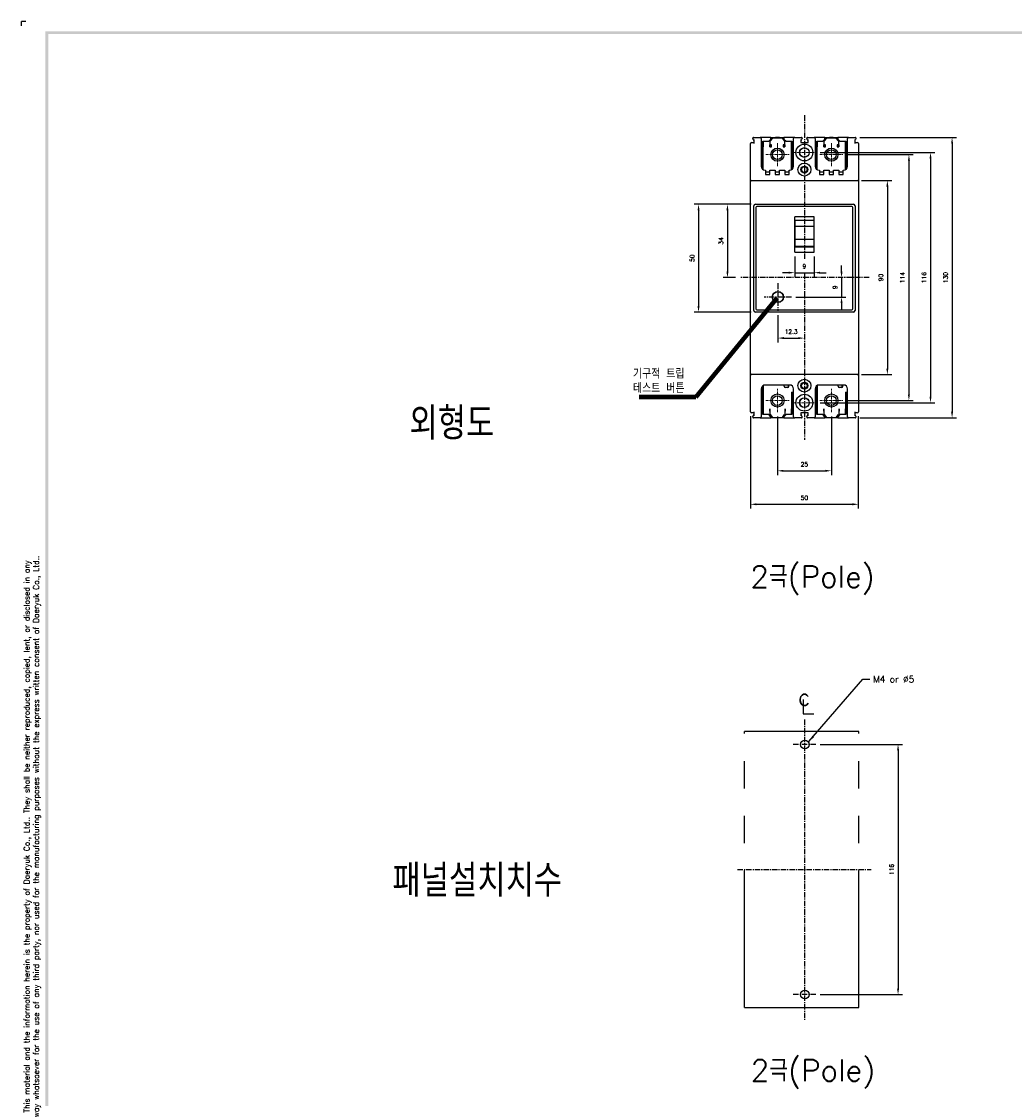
# Model space of a CAD drawing. Extents: x -26 to 1050, y -162 to 594.
# Tile 2 of 5: x -26 to 434, y 94 to 594. Entities that reach past the tile are written whole.
import ezdxf

# ---------------------------------------------------------------- set-up
doc = ezdxf.new("R2010")
doc.units = 0
doc.header["$MEASUREMENT"] = 0
doc.linetypes.add('CENTER', pattern=[2, 1.25, -0.25, 0.25, -0.25])
doc.linetypes.add('PHANTOMX2', pattern=[127, 63.5, -12.7, 12.7, -12.7, 12.7, -12.7])
doc.layers.get('0').update_dxf_attribs({"linetype": 'CONTINUOUS'})
for name, color, linetype in [('cen', 1, 'CENTER'), ('di', 3, 'CONTINUOUS'), ('DIM', 3, 'CONTINUOUS'), ('dwg', 7, 'CONTINUOUS'), ('NOTE', 4, 'CONTINUOUS'), ('ph', 6, 'PHANTOMX2')]:
    doc.layers.add(name, color=color, linetype=linetype)
doc.styles.add('K25', font='TXT', dxfattribs={"width": 0.9, "height": 2.5, "bigfont": 'TBHAN'})
doc.styles.add('KIM', font='ROMANS.shx', dxfattribs={"height": 5, "bigfont": 'GSG1.shx'})
doc.styles.get("Standard").update_dxf_attribs({"font": 'romans.shx', "height": 2, "bigfont": 'hgs.shx'})
doc.dimstyles.get("Standard").update_dxf_attribs({"dimscale": 0, "dimtxt": 2, "dimasz": 2, "dimexe": 0.5, "dimexo": 0.5, "dimgap": 1, "dimtad": 1, "dimdsep": 46, "dimtxsty": 'Standard', "dimcen": 0, "dimclrd": 3, "dimclre": 3, "dimclrt": 3, "dimadec": 0, "dimazin": 2, "dimtp": 0.1, "dimtm": 0.1, "dimtfac": 1, "dimtmove": 0, "dimatfit": 3, "dimfxl": 0, "dimtolj": 1, "dimarcsym": 0})
doc.dimstyles.new('STANDARD$0', dxfattribs={"dimtxt": 5, "dimasz": 5, "dimexe": 1, "dimexo": 2, "dimgap": 2, "dimtad": 1, "dimdec": 4, "dimzin": 12, "dimdsep": 46, "dimtxsty": 'KIM', "dimcen": -1, "dimdle": 0.1, "dimadec": 0, "dimazin": 0, "dimtfac": 1, "dimtdec": 4, "dimtmove": 0, "dimatfit": 3, "dimfxl": 0, "dimtolj": 1, "dimtzin": 0, "dimarcsym": 0})

# ---------------------------------------------------------------- blocks, each defined once
blk = doc.blocks.new('*D159')
at = {"layer": 'di'}
for p, q in [((343.74, 258.4), (381.8, 258.4)), ((379.8, 255.6), (379.8, 145.2)), ((343.74, 142.4), (381.8, 142.4))]:
    blk.add_line(p, q, dxfattribs=at)
for points in [[(379.34, 255.6), (380.27, 255.6), (379.8, 258.4)], [(379.34, 145.2), (380.27, 145.2), (379.8, 142.4)]]:
    blk.add_solid(points, dxfattribs=at)
at = {"layer": 'di', "insert": (376.8, 200.4), "char_height": 2, "attachment_point": 5, "rotation": 90}
blk.add_mtext('\\A1;116', dxfattribs=at)
blk = doc.blocks.new('*D137')
at = {"layer": 'di'}
for p, q in [((323.89, 410.46), (323.89, 383.26)), ((348.89, 410.46), (348.89, 383.26)), ((326.69, 385.26), (346.09, 385.26))]:
    blk.add_line(p, q, dxfattribs=at)
for points in [[(326.69, 385.72), (326.69, 384.79), (323.89, 385.26)], [(346.09, 385.72), (346.09, 384.79), (348.89, 385.26)]]:
    blk.add_solid(points, dxfattribs=at)
at = {"layer": 'di', "insert": (336.39, 388.26), "char_height": 2, "attachment_point": 5}
blk.add_mtext('\\A1;25', dxfattribs=at)
blk = doc.blocks.new('*D138')
at = {"layer": 'di'}
for p, q in [((311.39, 410.63), (311.39, 367.72)), ((361.39, 410.63), (361.39, 367.72)), ((314.19, 369.72), (358.59, 369.72))]:
    blk.add_line(p, q, dxfattribs=at)
for points in [[(314.19, 370.19), (314.19, 369.25), (311.39, 369.72)], [(358.59, 370.19), (358.59, 369.25), (361.39, 369.72)]]:
    blk.add_solid(points, dxfattribs=at)
at = {"layer": 'di', "insert": (336.39, 372.72), "char_height": 2, "attachment_point": 5}
blk.add_mtext('\\A1;50', dxfattribs=at)
blk = doc.blocks.new('*D139')
at = {"layer": 'di'}
for p, q in [((362.89, 519.83), (376.85, 519.83)), ((374.85, 517.03), (374.85, 432.63)), ((362.89, 429.83), (376.85, 429.83))]:
    blk.add_line(p, q, dxfattribs=at)
for points in [[(374.38, 517.03), (375.31, 517.03), (374.85, 519.83)], [(374.38, 432.63), (375.31, 432.63), (374.85, 429.83)]]:
    blk.add_solid(points, dxfattribs=at)
at = {"layer": 'di', "insert": (371.85, 474.83), "char_height": 2, "attachment_point": 5, "rotation": 90}
blk.add_mtext('\\A1;90', dxfattribs=at)
blk = doc.blocks.new('*D140')
at = {"layer": 'di'}
for p, q in [((362.03, 539.83), (406.85, 539.83)), ((404.85, 537.03), (404.85, 412.63)), ((362.03, 409.83), (406.85, 409.83))]:
    blk.add_line(p, q, dxfattribs=at)
for points in [[(404.38, 537.03), (405.31, 537.03), (404.85, 539.83)], [(404.38, 412.63), (405.31, 412.63), (404.85, 409.83)]]:
    blk.add_solid(points, dxfattribs=at)
at = {"layer": 'di', "insert": (401.85, 474.83), "char_height": 2, "attachment_point": 5, "rotation": 90}
blk.add_mtext('\\A1;130', dxfattribs=at)
blk = doc.blocks.new('*D147')
at = {"layer": 'di'}
for p, q in [((353.62, 477.63), (353.62, 480.43)), ((353.62, 474.83), (353.62, 465.83)), ((332.46, 465.83), (355.62, 465.83)), ((353.62, 463.03), (353.62, 460.23))]:
    blk.add_line(p, q, dxfattribs=at)
for points in [[(353.15, 477.63), (354.09, 477.63), (353.62, 474.83)], [(353.15, 463.03), (354.09, 463.03), (353.62, 465.83)]]:
    blk.add_solid(points, dxfattribs=at)
at = {"layer": 'di', "insert": (350.62, 470.33), "char_height": 2, "attachment_point": 5, "rotation": 90}
blk.add_mtext('\\A1;9', dxfattribs=at)
blk = doc.blocks.new('*D148')
at = {"layer": 'di'}
for p, q in [((324.09, 457.47), (324.09, 444.78)), ((326.89, 446.78), (333.59, 446.78))]:
    blk.add_line(p, q, dxfattribs=at)
for points in [[(326.89, 447.25), (326.89, 446.31), (324.09, 446.78)], [(333.59, 447.25), (333.59, 446.31), (336.39, 446.78)]]:
    blk.add_solid(points, dxfattribs=at)
at = {"layer": 'di', "insert": (330.24, 449.78), "char_height": 2, "attachment_point": 5}
blk.add_mtext('\\A1;12.3', dxfattribs=at)
blk = doc.blocks.new('*D149')
at = {"layer": 'di'}
for p, q in [((311.69, 508.83), (298.72, 508.83)), ((300.72, 506.03), (300.72, 477.63)), ((304.39, 474.83), (298.72, 474.83))]:
    blk.add_line(p, q, dxfattribs=at)
for points in [[(300.25, 506.03), (301.19, 506.03), (300.72, 508.83)], [(300.25, 477.63), (301.19, 477.63), (300.72, 474.83)]]:
    blk.add_solid(points, dxfattribs=at)
at = {"layer": 'di', "insert": (297.72, 491.83), "char_height": 2, "attachment_point": 5, "rotation": 90}
blk.add_mtext('\\A1;34', dxfattribs=at)
blk = doc.blocks.new('*D150')
at = {"layer": 'di'}
for p, q in [((311.69, 508.83), (285.33, 508.83)), ((287.33, 506.03), (287.33, 461.63)), ((311.69, 458.83), (285.33, 458.83))]:
    blk.add_line(p, q, dxfattribs=at)
for points in [[(286.86, 506.03), (287.79, 506.03), (287.33, 508.83)], [(286.86, 461.63), (287.79, 461.63), (287.33, 458.83)]]:
    blk.add_solid(points, dxfattribs=at)
at = {"layer": 'di', "insert": (284.33, 483.83), "char_height": 2, "attachment_point": 5, "rotation": 90}
blk.add_mtext('\\A1;50', dxfattribs=at)
blk = doc.blocks.new('*D151')
at = {"layer": 'di'}
for p, q in [((356.27, 531.83), (386.85, 531.83)), ((384.85, 529.03), (384.85, 420.63)), ((356.27, 417.83), (386.85, 417.83))]:
    blk.add_line(p, q, dxfattribs=at)
for points in [[(384.38, 529.03), (385.31, 529.03), (384.85, 531.83)], [(384.38, 420.63), (385.31, 420.63), (384.85, 417.83)]]:
    blk.add_solid(points, dxfattribs=at)
at = {"layer": 'di', "insert": (381.85, 474.83), "char_height": 2, "attachment_point": 5, "rotation": 90}
blk.add_mtext('\\A1;114', dxfattribs=at)
blk = doc.blocks.new('*D152')
at = {"layer": 'di'}
for p, q in [((343.77, 532.83), (396.85, 532.83)), ((394.85, 530.03), (394.85, 419.63)), ((343.77, 416.83), (396.85, 416.83))]:
    blk.add_line(p, q, dxfattribs=at)
for points in [[(394.38, 530.03), (395.31, 530.03), (394.85, 532.83)], [(394.38, 419.63), (395.31, 419.63), (394.85, 416.83)]]:
    blk.add_solid(points, dxfattribs=at)
at = {"layer": 'di', "insert": (391.85, 474.83), "char_height": 2, "attachment_point": 5, "rotation": 90}
blk.add_mtext('\\A1;116', dxfattribs=at)
blk = doc.blocks.new('*D153')
at = {"layer": 'di'}
for p, q in [((331.89, 484.65), (331.89, 475.11)), ((340.89, 484.65), (340.89, 475.11)), ((329.09, 477.11), (326.29, 477.11)), ((331.89, 477.11), (340.89, 477.11)), ((343.69, 477.11), (346.49, 477.11))]:
    blk.add_line(p, q, dxfattribs=at)
for points in [[(329.09, 477.58), (329.09, 476.65), (331.89, 477.11)], [(343.69, 477.58), (343.69, 476.65), (340.89, 477.11)]]:
    blk.add_solid(points, dxfattribs=at)
at = {"layer": 'di', "insert": (336.39, 480.11), "char_height": 2, "attachment_point": 5}
blk.add_mtext('\\A1;9', dxfattribs=at)

msp = doc.modelspace()

# ---------------------------------------------------------------- linework, layer by layer
for p, q in [((312.756, 539.83), (315.895, 539.83)), ((320.895, 539.83), (315.895, 539.83)), ((316.395, 539.33), (316.395, 537.83)), ((321.595, 539.53), (320.595, 538.23)), ((320.895, 539.03), (320.895, 539.83)), ((320.895, 539.83), (322.695, 539.83)), ((326.195, 539.53), (321.595, 539.53)), ((322.695, 539.83), (322.995, 539.83)), ((322.995, 539.83), (322.995, 539.53)), ((324.795, 539.83), (322.995, 539.83)), ((324.795, 539.53), (324.795, 539.83)), ((324.795, 539.83), (325.095, 539.83)), ((325.095, 539.83), (326.895, 539.83)), ((327.195, 538.23), (326.195, 539.53)), ((326.895, 539.83), (326.895, 539.03)), ((331.895, 539.83), (326.895, 539.83)), ((331.395, 537.83), (331.395, 539.33)), ((331.895, 539.83), (335.033, 539.83)), ((337.756, 539.83), (340.895, 539.83)), ((345.895, 539.83), (340.895, 539.83)), ((341.395, 539.33), (341.395, 537.83)), ((346.595, 539.53), (345.595, 538.23)), ((345.895, 539.03), (345.895, 539.83)), ((345.895, 539.83), (347.695, 539.83)), ((351.195, 539.53), (346.595, 539.53)), ((347.695, 539.83), (347.995, 539.83)), ((347.995, 539.83), (347.995, 539.53)), ((349.795, 539.83), (347.995, 539.83)), ((349.795, 539.53), (349.795, 539.83)), ((349.795, 539.83), (350.095, 539.83)), ((350.095, 539.83), (351.895, 539.83)), ((352.195, 538.23), (351.195, 539.53)), ((351.895, 539.83), (351.895, 539.03)), ((356.895, 539.83), (351.895, 539.83)), ((356.395, 537.83), (356.395, 539.33)), ((356.895, 539.83), (360.033, 539.83)), ((311.395, 519.33), (311.395, 537.03)), ((311.895, 537.53), (313.095, 537.53)), ((313.095, 537.83), (313.095, 538.935)), ((313.095, 537.03), (313.095, 537.83)), ((316.395, 537.83), (316.395, 526.43)), ((317.195, 524.934), (317.195, 538.03)), ((317.195, 538.03), (319.895, 538.03)), ((317.345, 536.48), (317.195, 536.48)), ((317.195, 536.23), (317.495, 536.23)), ((317.345, 538.03), (317.345, 536.43)), ((317.495, 536.43), (317.345, 536.43)), ((317.345, 524.844), (317.345, 535.43)), ((317.495, 535.43), (317.345, 535.43)), ((317.495, 536.23), (317.495, 538.03)), ((317.495, 535.43), (317.495, 536.23)), ((319.895, 538.03), (320.895, 539.03)), ((320.395, 538.03), (319.895, 538.03)), ((320.395, 538.23), (320.395, 536.43)), ((320.595, 538.23), (320.395, 538.23)), ((321.195, 536.43), (320.395, 536.43)), ((320.395, 535.43), (320.395, 536.43)), ((320.395, 536.23), (320.395, 535.43)), ((320.395, 535.43), (321.195, 535.43)), ((321.195, 535.43), (321.195, 536.43)), ((327.395, 536.43), (326.595, 536.43)), ((326.595, 536.43), (326.595, 535.43)), ((326.595, 535.43), (327.395, 535.43)), ((326.895, 539.03), (327.895, 538.03)), ((327.395, 538.23), (327.195, 538.23)), ((327.395, 536.43), (327.395, 538.23)), ((327.895, 538.03), (327.395, 538.03)), ((327.395, 536.43), (327.395, 535.43)), ((327.395, 535.43), (327.395, 536.23)), ((327.895, 538.03), (330.595, 538.03)), ((330.295, 538.03), (330.295, 536.23)), ((330.295, 536.43), (330.445, 536.43)), ((330.295, 536.23), (330.595, 536.23)), ((330.295, 536.23), (330.295, 535.43)), ((330.295, 535.43), (330.445, 535.43)), ((330.445, 536.43), (330.445, 538.03)), ((330.595, 536.48), (330.445, 536.48)), ((330.445, 524.844), (330.445, 535.43)), ((330.595, 538.03), (330.595, 524.934)), ((331.395, 526.43), (331.395, 537.83)), ((334.695, 538.935), (334.695, 537.83)), ((334.695, 537.83), (334.695, 537.53)), ((334.695, 537.53), (338.095, 537.53)), ((338.095, 537.83), (338.095, 538.935)), ((338.095, 537.53), (338.095, 537.83)), ((341.395, 537.83), (341.395, 526.43)), ((342.195, 538.03), (344.895, 538.03)), ((342.195, 524.934), (342.195, 538.03)), ((342.345, 536.48), (342.195, 536.48)), ((342.195, 536.23), (342.495, 536.23)), ((342.345, 538.03), (342.345, 536.43)), ((342.495, 536.43), (342.345, 536.43)), ((342.345, 524.844), (342.345, 535.43)), ((342.495, 535.43), (342.345, 535.43)), ((342.495, 536.23), (342.495, 538.03)), ((342.495, 535.43), (342.495, 536.23)), ((344.895, 538.03), (345.895, 539.03)), ((345.395, 538.03), (344.895, 538.03)), ((345.395, 538.23), (345.395, 536.43)), ((345.595, 538.23), (345.395, 538.23)), ((346.195, 536.43), (345.395, 536.43)), ((345.395, 535.43), (345.395, 536.43)), ((345.395, 536.23), (345.395, 535.43)), ((345.395, 535.43), (346.195, 535.43)), ((346.195, 535.43), (346.195, 536.43)), ((352.395, 536.43), (351.595, 536.43)), ((351.595, 536.43), (351.595, 535.43)), ((351.595, 535.43), (352.395, 535.43)), ((351.895, 539.03), (352.895, 538.03)), ((352.395, 538.23), (352.195, 538.23)), ((352.395, 536.43), (352.395, 538.23)), ((352.895, 538.03), (352.395, 538.03)), ((352.395, 536.43), (352.395, 535.43)), ((352.395, 535.43), (352.395, 536.23)), ((352.895, 538.03), (355.595, 538.03)), ((355.295, 538.03), (355.295, 536.23)), ((355.295, 536.43), (355.445, 536.43)), ((355.295, 536.23), (355.595, 536.23)), ((355.295, 536.23), (355.295, 535.43)), ((355.295, 535.43), (355.445, 535.43)), ((355.445, 536.43), (355.445, 538.03)), ((355.595, 536.48), (355.445, 536.48)), ((355.445, 524.844), (355.445, 535.43)), ((355.595, 538.03), (355.595, 524.934)), ((356.395, 526.43), (356.395, 537.83)), ((359.695, 538.935), (359.695, 537.83)), ((359.695, 537.83), (359.695, 537.03)), ((359.695, 537.53), (360.895, 537.53)), ((361.395, 537.03), (361.395, 519.33)), ((318.195, 524.63), (318.395, 524.63)), ((318.395, 524.63), (318.395, 524.13)), ((320.395, 524.63), (322.895, 524.63)), ((320.395, 524.13), (320.395, 524.63)), ((322.895, 524.63), (322.895, 524.13)), ((324.895, 524.13), (324.895, 524.63)), ((324.895, 524.63), (327.395, 524.63)), ((327.395, 524.63), (327.395, 524.13)), ((329.395, 524.63), (329.595, 524.63)), ((329.395, 524.13), (329.395, 524.63)), ((343.195, 524.63), (343.395, 524.63)), ((343.395, 524.63), (343.395, 524.13)), ((345.395, 524.63), (347.895, 524.63)), ((345.395, 524.13), (345.395, 524.63)), ((347.895, 524.63), (347.895, 524.13)), ((349.895, 524.63), (352.395, 524.63)), ((349.895, 524.13), (349.895, 524.63)), ((352.395, 524.63), (352.395, 524.13)), ((354.395, 524.63), (354.595, 524.63)), ((354.395, 524.13), (354.395, 524.63)), ((311.395, 518.33), (311.395, 519.33)), ((311.895, 519.83), (360.895, 519.83)), ((318.395, 524.13), (318.395, 522.63)), ((318.395, 523.83), (318.895, 523.83)), ((318.395, 522.63), (320.395, 522.63)), ((318.895, 523.83), (319.895, 523.83)), ((319.895, 523.83), (320.395, 523.83)), ((320.395, 522.63), (320.395, 524.13)), ((322.895, 524.13), (322.895, 522.63)), ((322.895, 523.83), (323.395, 523.83)), ((322.895, 522.63), (324.895, 522.63)), ((323.395, 523.83), (324.395, 523.83)), ((324.395, 523.83), (324.895, 523.83)), ((324.895, 522.63), (324.895, 524.13)), ((327.395, 524.13), (327.395, 522.63)), ((327.395, 523.83), (327.895, 523.83)), ((327.395, 522.63), (329.395, 522.63)), ((327.895, 523.83), (328.895, 523.83)), ((328.895, 523.83), (329.395, 523.83)), ((329.395, 522.63), (329.395, 524.13)), ((343.395, 524.13), (343.395, 522.63)), ((343.395, 523.83), (343.895, 523.83)), ((343.395, 522.63), (345.395, 522.63)), ((343.895, 523.83), (344.895, 523.83)), ((344.895, 523.83), (345.395, 523.83)), ((345.395, 522.63), (345.395, 524.13)), ((347.895, 524.13), (347.895, 522.63)), ((347.895, 523.83), (348.395, 523.83)), ((347.895, 522.63), (349.895, 522.63)), ((348.395, 523.83), (349.395, 523.83)), ((349.395, 523.83), (349.895, 523.83)), ((349.895, 522.63), (349.895, 524.13)), ((352.395, 524.13), (352.395, 522.63)), ((352.395, 523.83), (352.895, 523.83)), ((352.395, 522.63), (354.395, 522.63)), ((352.895, 523.83), (353.895, 523.83)), ((353.895, 523.83), (354.395, 523.83)), ((354.395, 522.63), (354.395, 524.13)), ((361.395, 519.33), (361.395, 518.33)), ((311.395, 431.33), (311.395, 518.33)), ((361.395, 518.33), (361.395, 431.33)), ((312.895, 459.63), (312.895, 508.03)), ((313.695, 508.83), (359.095, 508.83)), ((313.895, 507.33), (313.895, 460.33)), ((358.395, 507.83), (314.395, 507.83)), ((358.895, 460.33), (358.895, 507.33)), ((359.895, 508.03), (359.895, 459.63)), ((340.895, 502.962), (331.895, 502.962)), ((331.895, 486.651), (331.895, 502.962)), ((331.895, 501.53), (340.895, 501.53)), ((331.895, 500.775), (332.095, 500.775)), ((332.045, 500.578), (331.895, 500.578)), ((332.095, 500.53), (331.895, 500.53)), ((332.045, 500.578), (332.045, 500.53)), ((332.095, 498.516), (332.095, 501.53)), ((340.695, 501.53), (340.695, 498.516)), ((340.695, 501.135), (340.895, 501.135)), ((340.895, 500.53), (340.695, 500.53)), ((340.792, 501.135), (340.792, 501.43)), ((340.895, 501.43), (340.792, 501.43)), ((340.895, 486.651), (340.895, 502.962)), ((340.695, 498.516), (332.095, 498.516)), ((332.095, 498.274), (332.095, 498.516)), ((332.095, 497.289), (332.095, 498.274)), ((332.095, 494.231), (332.095, 497.289)), ((340.695, 498.516), (340.695, 498.274)), ((340.695, 498.274), (340.695, 497.289)), ((340.695, 497.289), (340.695, 494.231)), ((331.895, 492.429), (332.095, 492.429)), ((331.895, 489.53), (332.095, 489.53)), ((332.095, 493.218), (332.095, 494.231)), ((332.095, 492.517), (332.095, 493.218)), ((340.695, 492.517), (332.095, 492.517)), ((332.095, 489.194), (332.095, 492.517)), ((340.695, 494.231), (340.695, 493.218)), ((340.695, 493.218), (340.695, 492.517)), ((340.695, 492.517), (340.695, 489.194)), ((340.695, 490.33), (340.895, 490.33)), ((340.695, 489.409), (340.895, 489.409)), ((331.895, 489.13), (340.895, 489.13)), ((331.895, 486.651), (340.895, 486.651)), ((340.695, 489.194), (332.095, 489.194)), ((332.095, 489.13), (332.095, 489.194)), ((340.895, 489.244), (340.695, 489.244)), ((340.695, 489.194), (340.695, 489.13)), ((314.395, 459.83), (358.395, 459.83)), ((359.095, 458.83), (313.695, 458.83)), ((311.395, 430.33), (311.395, 431.33)), ((311.395, 412.63), (311.395, 430.33)), ((360.895, 429.83), (311.895, 429.83)), ((361.395, 431.33), (361.395, 430.33)), ((361.395, 430.33), (361.395, 412.63)), ((317.195, 411.33), (317.195, 424.727)), ((317.345, 424.817), (317.345, 413.93)), ((329.595, 425.03), (318.195, 425.03)), ((326.995, 424.43), (326.995, 425.03)), ((328.795, 425.03), (328.795, 424.33)), ((328.795, 424.83), (329.145, 424.83)), ((328.995, 425.03), (328.995, 424.93)), ((329.145, 424.93), (328.995, 424.93)), ((329.145, 424.73), (329.145, 425.03)), ((329.145, 424.43), (329.145, 424.73)), ((342.195, 411.33), (342.195, 424.727)), ((342.345, 424.817), (342.345, 413.93)), ((354.595, 425.03), (343.195, 425.03)), ((351.995, 424.43), (351.995, 425.03)), ((353.795, 425.03), (353.795, 424.33)), ((353.795, 424.83), (354.145, 424.83)), ((353.995, 425.03), (353.995, 424.93)), ((354.145, 424.93), (353.995, 424.93)), ((354.145, 424.73), (354.145, 425.03)), ((354.145, 424.43), (354.145, 424.73)), ((316.395, 423.23), (316.395, 411.83)), ((328.645, 423.93), (327.495, 423.93)), ((330.445, 421.73), (330.445, 413.93)), ((330.445, 421.73), (331.395, 421.73)), ((330.595, 421.23), (331.395, 421.23)), ((330.595, 421.23), (330.595, 411.33)), ((331.395, 411.83), (331.395, 423.23)), ((341.395, 423.23), (341.395, 411.83)), ((353.645, 423.93), (352.495, 423.93)), ((355.445, 421.73), (356.395, 421.73)), ((355.445, 421.73), (355.445, 413.93)), ((355.595, 421.23), (356.395, 421.23)), ((355.595, 421.23), (355.595, 411.33)), ((356.395, 411.83), (356.395, 423.23)), ((317.345, 416.53), (317.195, 416.53)), ((317.195, 414.53), (317.345, 414.53)), ((330.595, 416.53), (330.445, 416.53)), ((330.445, 414.53), (330.595, 414.53)), ((342.345, 416.53), (342.195, 416.53)), ((342.195, 414.53), (342.345, 414.53)), ((355.595, 416.53), (355.445, 416.53)), ((355.445, 414.53), (355.595, 414.53)), ((313.095, 412.13), (311.895, 412.13)), ((315.895, 409.83), (312.756, 409.83)), ((313.095, 411.83), (313.095, 412.63)), ((313.095, 410.726), (313.095, 411.83)), ((315.895, 409.83), (320.895, 409.83)), ((316.395, 411.83), (316.395, 410.33)), ((317.195, 413.13), (317.495, 413.13)), ((317.195, 412.88), (317.345, 412.88)), ((319.895, 411.33), (317.195, 411.33)), ((317.495, 413.93), (317.345, 413.93)), ((317.345, 412.93), (317.345, 411.33)), ((317.495, 412.93), (317.345, 412.93)), ((317.495, 413.13), (317.495, 413.93)), ((317.495, 411.33), (317.495, 413.13)), ((320.895, 410.33), (319.895, 411.33)), ((319.895, 411.33), (320.345, 411.33)), ((320.345, 412.93), (320.345, 413.93)), ((320.345, 413.93), (320.345, 413.93)), ((320.345, 413.93), (320.345, 413.13)), ((320.345, 413.13), (320.345, 412.93)), ((320.345, 412.93), (320.345, 411.33)), ((320.345, 412.93), (320.345, 412.93)), ((320.345, 411.33), (320.545, 411.33)), ((320.545, 411.33), (321.595, 410.03)), ((320.895, 409.83), (320.895, 410.33)), ((326.895, 409.83), (320.895, 409.83)), ((321.595, 410.03), (326.195, 410.03)), ((326.195, 410.03), (327.245, 411.33)), ((327.895, 411.33), (326.895, 410.33)), ((326.895, 410.33), (326.895, 409.83)), ((326.895, 409.83), (331.895, 409.83)), ((327.245, 411.33), (327.445, 411.33)), ((327.445, 413.13), (327.445, 413.93)), ((327.445, 413.93), (327.445, 413.93)), ((327.445, 413.93), (327.445, 412.93)), ((327.445, 412.93), (327.445, 413.13)), ((327.445, 412.93), (327.445, 412.93)), ((327.445, 411.33), (327.445, 412.93)), ((327.445, 411.33), (327.895, 411.33)), ((330.595, 411.33), (327.895, 411.33)), ((330.295, 413.93), (330.445, 413.93)), ((330.295, 413.93), (330.295, 413.13)), ((330.295, 413.13), (330.295, 411.33)), ((330.595, 413.13), (330.295, 413.13)), ((330.295, 412.93), (330.445, 412.93)), ((330.445, 411.33), (330.445, 412.93)), ((330.595, 412.88), (330.445, 412.88)), ((331.395, 410.33), (331.395, 411.83)), ((335.033, 409.83), (331.895, 409.83)), ((338.095, 412.13), (334.695, 412.13)), ((334.695, 412.13), (334.695, 411.83)), ((334.695, 411.83), (334.695, 410.726)), ((340.895, 409.83), (337.756, 409.83)), ((338.095, 411.83), (338.095, 412.13)), ((338.095, 410.726), (338.095, 411.83)), ((340.895, 409.83), (345.895, 409.83)), ((341.395, 411.83), (341.395, 410.33)), ((342.195, 413.13), (342.495, 413.13)), ((342.195, 412.88), (342.345, 412.88)), ((344.895, 411.33), (342.195, 411.33)), ((342.495, 413.93), (342.345, 413.93)), ((342.345, 412.93), (342.345, 411.33)), ((342.495, 412.93), (342.345, 412.93)), ((342.495, 413.13), (342.495, 413.93)), ((342.495, 411.33), (342.495, 413.13)), ((345.895, 410.33), (344.895, 411.33)), ((344.895, 411.33), (345.345, 411.33)), ((345.345, 412.93), (345.345, 413.93)), ((345.345, 413.93), (345.345, 413.93)), ((345.345, 413.93), (345.345, 413.13)), ((345.345, 413.13), (345.345, 412.93)), ((345.345, 412.93), (345.345, 411.33)), ((345.345, 412.93), (345.345, 412.93)), ((345.345, 411.33), (345.545, 411.33)), ((345.545, 411.33), (346.595, 410.03)), ((345.895, 409.83), (345.895, 410.33)), ((351.895, 409.83), (345.895, 409.83)), ((346.595, 410.03), (351.195, 410.03)), ((351.195, 410.03), (352.245, 411.33)), ((352.895, 411.33), (351.895, 410.33)), ((351.895, 410.33), (351.895, 409.83)), ((351.895, 409.83), (356.895, 409.83)), ((352.245, 411.33), (352.445, 411.33)), ((352.445, 413.13), (352.445, 413.93)), ((352.445, 413.93), (352.445, 413.93)), ((352.445, 413.93), (352.445, 412.93)), ((352.445, 412.93), (352.445, 413.13)), ((352.445, 412.93), (352.445, 412.93)), ((352.445, 411.33), (352.445, 412.93)), ((352.445, 411.33), (352.895, 411.33)), ((355.595, 411.33), (352.895, 411.33)), ((355.295, 413.93), (355.445, 413.93)), ((355.295, 413.93), (355.295, 413.13)), ((355.295, 413.13), (355.295, 411.33)), ((355.595, 413.13), (355.295, 413.13)), ((355.295, 412.93), (355.445, 412.93)), ((355.445, 411.33), (355.445, 412.93)), ((355.595, 412.88), (355.445, 412.88)), ((356.395, 410.33), (356.395, 411.83)), ((360.033, 409.83), (356.895, 409.83)), ((359.695, 412.63), (359.695, 411.83)), ((360.895, 412.13), (359.695, 412.13)), ((359.695, 411.83), (359.695, 410.726))]:
    msp.add_line(p, q)
at = {"flags": 128}
for points in [[(313.095, 538.03), (312.952, 538.351), (312.821, 538.647), (312.705, 538.907), (312.611, 539.12), (312.54, 539.278), (312.497, 539.376), (312.482, 539.409)], [(335.307, 539.409), (335.293, 539.376), (335.249, 539.278), (335.179, 539.12), (335.084, 538.907), (334.969, 538.647), (334.837, 538.351), (334.695, 538.03)], [(338.095, 538.03), (337.952, 538.351), (337.821, 538.647), (337.705, 538.907), (337.611, 539.12), (337.54, 539.278), (337.497, 539.376), (337.482, 539.409)], [(360.307, 539.409), (360.293, 539.376), (360.249, 539.278), (360.179, 539.12), (360.084, 538.907), (359.969, 538.647), (359.837, 538.351), (359.695, 538.03)], [(312.482, 410.252), (312.497, 410.285), (312.54, 410.383), (312.611, 410.541), (312.705, 410.754), (312.821, 411.014), (312.952, 411.31), (313.095, 411.63)], [(334.695, 411.63), (334.837, 411.31), (334.969, 411.014), (335.084, 410.754), (335.179, 410.541), (335.249, 410.383), (335.293, 410.285), (335.307, 410.252)], [(337.482, 410.252), (337.497, 410.285), (337.54, 410.383), (337.611, 410.541), (337.705, 410.754), (337.821, 411.014), (337.952, 411.31), (338.095, 411.63)], [(359.695, 411.63), (359.837, 411.31), (359.969, 411.014), (360.084, 410.754), (360.179, 410.541), (360.249, 410.383), (360.293, 410.285), (360.307, 410.252)]]:
    msp.add_lwpolyline(points, dxfattribs=at)
for centre, radius in [((323.895, 531.83), 3.05), ((336.395, 532.83), 3.9), ((336.395, 532.83), 2.25), ((336.395, 532.83), 2.2), ((348.895, 531.83), 3.05), ((323.895, 531.83), 2.25), ((348.895, 531.83), 2.25), ((336.395, 524.93), 3), ((336.395, 524.93), 1.6), ((336.395, 524.93), 1.55), ((336.395, 524.93), 1.3), ((324.095, 465.83), 2.6), ((324.095, 465.83), 2.5), ((336.395, 424.73), 3), ((336.395, 424.73), 1.6), ((336.395, 424.73), 1.55), ((336.395, 424.73), 1.3), ((323.895, 417.83), 3.05), ((323.895, 417.83), 2.25), ((336.395, 416.83), 3.9), ((348.895, 417.83), 3.05), ((348.895, 417.83), 2.25), ((336.395, 416.83), 2.25), ((336.395, 416.83), 2.2)]:
    msp.add_circle(centre, radius)
for centre, radius, start, end in [((312.756, 539.53), 0.3, 90, 203.96249), ((315.895, 539.33), 0.5, 0, 90), ((331.895, 539.33), 0.5, 90, 180), ((335.033, 539.53), 0.3, 336.03751, 90), ((337.756, 539.53), 0.3, 90, 203.96249), ((340.895, 539.33), 0.5, 0, 90), ((356.895, 539.33), 0.5, 90, 180), ((360.033, 539.53), 0.3, 336.03751, 90), ((311.895, 537.03), 0.5, 90, 180), ((360.895, 537.03), 0.5, 0, 90), ((318.195, 526.43), 1.8, 180, 270), ((329.595, 526.43), 1.8, 270, 0), ((343.195, 526.43), 1.8, 180, 270), ((354.595, 526.43), 1.8, 270, 0), ((311.895, 519.33), 0.5, 90, 180), ((360.895, 519.33), 0.5, 0, 90), ((313.695, 508.03), 0.8, 90, 180), ((314.395, 507.33), 0.5, 90, 180), ((358.395, 507.33), 0.5, 0, 90), ((359.095, 508.03), 0.8, 0, 90), ((313.695, 459.63), 0.8, 180, 270), ((314.395, 460.33), 0.5, 180, 270), ((358.395, 460.33), 0.5, 270, 0), ((359.095, 459.63), 0.8, 270, 0), ((311.895, 430.33), 0.5, 180, 270), ((360.895, 430.33), 0.5, 270, 0), ((318.195, 423.23), 1.8, 90, 180), ((327.495, 424.43), 0.5, 180, 270), ((328.645, 424.43), 0.5, 270, 0), ((329.595, 423.23), 1.8, 0, 90), ((343.195, 423.23), 1.8, 90, 180), ((352.495, 424.43), 0.5, 180, 270), ((353.645, 424.43), 0.5, 270, 0), ((354.595, 423.23), 1.8, 0, 90), ((311.895, 412.63), 0.5, 180, 270), ((312.756, 410.13), 0.3, 156.03751, 270), ((315.895, 410.33), 0.5, 270, 0), ((331.895, 410.33), 0.5, 180, 270), ((335.033, 410.13), 0.3, 270, 23.96249), ((337.756, 410.13), 0.3, 156.03751, 270), ((340.895, 410.33), 0.5, 270, 0), ((356.895, 410.33), 0.5, 180, 270), ((360.033, 410.13), 0.3, 270, 23.96249), ((360.895, 412.63), 0.5, 270, 0)]:
    msp.add_arc(centre, radius, start, end)
at = {"layer": 'cen', "ltscale": 2}
for p, q in [((336.395, 550.07), (336.395, 483.234)), ((366.395, 474.83), (306.395, 474.83)), ((336.395, 476.584), (336.395, 399.59)), ((324.095, 472.191), (324.095, 459.47)), ((330.455, 465.83), (317.734, 465.83)), ((336.395, 269.939), (336.395, 130.771)), ((341.737, 258.398), (331.095, 258.398)), ((305.416, 200.398), (367.374, 200.398)), ((341.737, 142.398), (331.095, 142.398))]:
    msp.add_line(p, q, dxfattribs=at)
at = {"layer": 'cen', "lineweight": 5}
for p, q in [((323.895, 526.456), (323.895, 537.205)), ((348.895, 526.456), (348.895, 537.205)), ((318.52, 531.83), (329.269, 531.83)), ((331.02, 532.83), (341.769, 532.83)), ((343.52, 531.83), (354.269, 531.83)), ((323.895, 412.456), (323.895, 423.205)), ((348.895, 412.456), (348.895, 423.205)), ((318.52, 417.83), (329.269, 417.83)), ((331.02, 416.83), (341.769, 416.83)), ((343.52, 417.83), (354.269, 417.83))]:
    msp.add_line(p, q, dxfattribs=at)
at = {"layer": 'di'}
for p in [(-24.517, 593.554), (-26.467, 591.604)]:
    msp.add_line(p, (-26.467, 593.554), dxfattribs=at)
at = {"layer": 'dwg'}
for centre in [(336.588, 258.398), (336.588, 142.398)]:
    msp.add_circle(centre, 2, dxfattribs=at)
for points in [[(-15.417, 589.004), (-14.117, 587.704), (1045.383, 589.004), (1044.083, 587.704)], [(-15.417, -157.196), (-14.117, -156.546), (-15.417, 589.004), (-14.117, 587.704)]]:
    msp.add_trace(points, dxfattribs=at)
at = {"layer": 'NOTE'}
for p, q in [((335.755, 279.154), (335.755, 272.635)), ((335.755, 272.635), (340.712, 272.635))]:
    msp.add_line(p, q, dxfattribs=at)
at = {"layer": 'ph'}
for p, q in [((361.588, 264.398), (308.588, 264.398)), ((308.588, 136.398), (308.588, 264.398)), ((361.588, 136.398), (361.588, 264.398)), ((308.588, 136.398), (361.588, 136.398))]:
    msp.add_line(p, q, dxfattribs=at)

# ---------------------------------------------------------------- texts
at = {"layer": 'di', "insert": (280.82, 421.359), "char_height": 4, "attachment_point": 9}
msp.add_mtext('기구적 트립 \\P테스트 버튼', dxfattribs=at)
at = {"layer": 'di', "attachment_point": 1}
for s, insert, char_height, width in [('{\\Fromans,hgs|c129;외형도}', (153.336, 414.727), 15, 74.93994), ('{\\Fromans,hgs|c129;2극(Pole)}', (311.342, 341.149), 10, 116.39597), ('{\\Fromans,hgs|c129;패널설치치수}', (145.437, 202.724), 15, 135.45529), ('{\\Fromans,hgs|c129;2극(Pole)}', (311.553, 112.237), 10, 116.39597)]:
    msp.add_mtext(s, dxfattribs=dict(at, insert=insert, char_height=char_height, width=width))
at = {"layer": 'di', "insert": (-21.44, 214.383), "char_height": 2.6, "width": 284.39578, "attachment_point": 5, "rotation": 90}
msp.add_mtext('\\A1;This material and the information herein is the property of Daeryuk Co., Ltd.. They shall be neither reproduced, copied, lent, or disclosed in any\\Pway whatsoever for the use of any third party, nor used for the manufacturing purposes without the express written consent of Daeryuk Co., Ltd..', dxfattribs=at)
at = {"layer": 'DIM', "insert": (368.252, 290.142), "char_height": 3, "attachment_point": 1}
msp.add_mtext('M4 or %%C5', dxfattribs=at)
at = {"layer": 'NOTE', "style": 'K25', "width": 0.9}
msp.add_text('c', height=7.925, dxfattribs=at).set_placement((333.539, 276.385))

# ---------------------------------------------------------------- dimensions: what is measured, and where the dimension line sits
at = {"layer": 'di'}
for base, p1, p2, override, picture, middle in [((404.845, 409.83), (360.033, 539.83), (360.033, 409.83), {"dimtxt": 3, "dimasz": 2.8, "dimexe": 2, "dimdec": 2, "dimzin": 8, "dimtxsty": 'Standard', "dimcen": 0, "dimclrd": 256, "dimclre": 256, "dimclrt": 256, "dimadec": 2, "dimazin": 2, "dimtfac": 0.6, "dimtdec": 2, "dimtmove": 0, "dimtzin": 8, "dimlwd": 65535, "dimlwe": 65535, "dimarcsym": 1}, '*D140', (404.845, 474.83)), ((394.845, 416.83), (341.769, 532.83), (341.769, 416.83), {"dimtxt": 3, "dimasz": 2.8, "dimexe": 2, "dimdec": 2, "dimzin": 8, "dimtxsty": 'Standard', "dimcen": 0, "dimclrd": 256, "dimclre": 256, "dimclrt": 256, "dimadec": 2, "dimazin": 2, "dimtfac": 0.6, "dimtdec": 2, "dimtmove": 0, "dimtzin": 8, "dimlwd": 65535, "dimlwe": 65535, "dimarcsym": 1}, '*D152', (394.845, 474.83)), ((384.845, 417.83), (354.269, 531.83), (354.269, 417.83), {"dimtxt": 3, "dimasz": 2.8, "dimexe": 2, "dimdec": 2, "dimzin": 8, "dimtxsty": 'Standard', "dimcen": 0, "dimclrd": 256, "dimclre": 256, "dimclrt": 256, "dimadec": 2, "dimazin": 2, "dimtfac": 0.6, "dimtdec": 2, "dimtmove": 0, "dimtzin": 8, "dimlwd": 65535, "dimlwe": 65535, "dimarcsym": 1}, '*D151', (384.845, 474.83)), ((374.845, 429.83), (360.895, 519.83), (360.895, 429.83), {"dimtxt": 3, "dimasz": 2.8, "dimexe": 2, "dimdec": 2, "dimzin": 8, "dimtxsty": 'Standard', "dimcen": 0, "dimclrd": 256, "dimclre": 256, "dimclrt": 256, "dimadec": 2, "dimazin": 2, "dimtfac": 0.6, "dimtdec": 2, "dimtmove": 0, "dimtzin": 8, "dimlwd": 65535, "dimlwe": 65535, "dimarcsym": 1}, '*D139', (374.845, 474.83)), ((287.328, 458.83), (313.695, 508.83), (313.695, 458.83), {"dimtxt": 3, "dimasz": 2.8, "dimexe": 2, "dimdec": 2, "dimzin": 8, "dimtxsty": 'Standard', "dimcen": 0, "dimclrd": 256, "dimclre": 256, "dimclrt": 256, "dimadec": 2, "dimazin": 2, "dimtfac": 0.6, "dimtdec": 2, "dimtzin": 8, "dimlwd": 65535, "dimlwe": 65535, "dimarcsym": 1}, '*D150', (287.328, 483.83)), ((300.718, 474.83), (313.695, 508.83), (306.395, 474.83), {"dimtxt": 3, "dimasz": 2.8, "dimexe": 2, "dimdec": 2, "dimzin": 8, "dimtxsty": 'Standard', "dimcen": 0, "dimclrd": 256, "dimclre": 256, "dimclrt": 256, "dimadec": 2, "dimazin": 2, "dimtfac": 0.6, "dimtdec": 2, "dimtzin": 8, "dimlwd": 65535, "dimlwe": 65535, "dimarcsym": 1}, '*D149', (300.718, 491.83)), ((379.803, 142.398), (341.737, 258.398), (341.737, 142.398), {"dimtxt": 3, "dimasz": 2.8, "dimexe": 2, "dimdec": 2, "dimzin": 8, "dimtxsty": 'Standard', "dimcen": 0, "dimclrd": 256, "dimclre": 256, "dimclrt": 256, "dimadec": 2, "dimazin": 2, "dimtfac": 0.6, "dimtdec": 2, "dimtzin": 8, "dimlwd": 65535, "dimlwe": 65535, "dimarcsym": 1}, '*D159', (379.803, 200.398))]:
    dim = msp.add_linear_dim(base=base, p1=p1, p2=p2, angle=90, dimstyle='STANDARD$0', override=override, dxfattribs=at)
    dim.commit()
    dim.dimension.update_dxf_attribs({"geometry": picture, "text_midpoint": middle, "dimtype": 160})
for base, p1, p2, picture, middle in [((340.895, 477.113), (331.895, 486.651), (340.895, 486.651), '*D153', (336.395, 477.113)), ((336.395, 446.78), (324.095, 459.47), (336.395, 446.78), '*D148', (330.245, 446.78))]:
    dim = msp.add_linear_dim(base=base, p1=p1, p2=p2, dimstyle='STANDARD$0', override={"dimtxt": 3, "dimasz": 2.8, "dimexe": 2, "dimdec": 2, "dimzin": 8, "dimtxsty": 'Standard', "dimcen": 0, "dimclrd": 256, "dimclre": 256, "dimclrt": 256, "dimadec": 2, "dimazin": 2, "dimtfac": 0.6, "dimtdec": 2, "dimtzin": 8, "dimlwd": 65535, "dimlwe": 65535, "dimarcsym": 1}, dxfattribs=at)
    dim.commit()
    dim.dimension.update_dxf_attribs({"geometry": picture, "text_midpoint": middle, "dimtype": 160})
dim = msp.add_linear_dim(base=(353.621, 465.83), p1=(353.621, 474.83), p2=(330.455, 465.83), angle=90, dimstyle='STANDARD$0', override={"dimtxt": 3, "dimasz": 2.8, "dimexe": 2, "dimdec": 2, "dimzin": 8, "dimtxsty": 'Standard', "dimcen": 0, "dimclrd": 256, "dimclre": 256, "dimclrt": 256, "dimadec": 2, "dimazin": 2, "dimtfac": 0.6, "dimtdec": 2, "dimtzin": 8, "dimlwd": 65535, "dimlwe": 65535, "dimarcsym": 1}, dxfattribs=at)
dim.commit()
dim.dimension.update_dxf_attribs({"geometry": '*D147', "text_midpoint": (350.621, 470.33)})
for base, p1, p2, picture, middle in [((361.395, 369.721), (311.395, 412.63), (361.395, 412.63), '*D138', (336.395, 372.721)), ((348.895, 385.256), (323.895, 412.456), (348.895, 412.456), '*D137', (336.395, 388.256))]:
    dim = msp.add_linear_dim(base=base, p1=p1, p2=p2, dimstyle='STANDARD$0', override={"dimtxt": 3, "dimasz": 2.8, "dimexe": 2, "dimdec": 2, "dimzin": 8, "dimtxsty": 'Standard', "dimcen": 0, "dimclrd": 256, "dimclre": 256, "dimclrt": 256, "dimadec": 2, "dimazin": 2, "dimtfac": 0.6, "dimtdec": 2, "dimtzin": 8, "dimlwd": 65535, "dimlwe": 65535, "dimarcsym": 1}, dxfattribs=at)
    dim.commit()
    dim.dimension.update_dxf_attribs({"geometry": picture, "text_midpoint": middle})

# ---------------------------------------------------------------- leaders
at = {"layer": 'di', "annotation_type": 0, "has_hookline": 1, "hookline_direction": 1, "text_width": 20.992}
msp.add_leader([(323.781, 465.49), (286.02, 419.359), (282.82, 419.359)], dimstyle='Standard', override={"dimscale": 1, "dimtxt": 4, "dimasz": 3.2, "dimexe": 2, "dimexo": 2, "dimgap": 2, "dimclrd": 256, "dimclre": 256, "dimclrt": 256, "dimadec": 2, "dimtfac": 0.6, "dimlwd": 65535, "dimlwe": 65535, "dimarcsym": 1}, dxfattribs=at)
at = {"layer": 'DIM', "annotation_type": 0, "has_hookline": 1, "hookline_direction": 0, "text_width": 18.429}
msp.add_leader([(338.432, 259.687), (363.452, 288.642), (366.652, 288.642)], dimstyle='Standard', override={"dimscale": 1.6, "dimtxt": 2, "dimasz": 2, "dimexe": 1, "dimexo": 1, "dimgap": 1, "dimtad": 0, "dimtih": 0, "dimtoh": 0, "dimdec": 1, "dimzin": 8, "dimcen": 0, "dimadec": 2, "dimazin": 2, "dimtm": 0.1, "dimtfac": 0.6, "dimtdec": 1, "dimtofl": 1}, dxfattribs=at)

doc.saveas('drawing.dxf')
